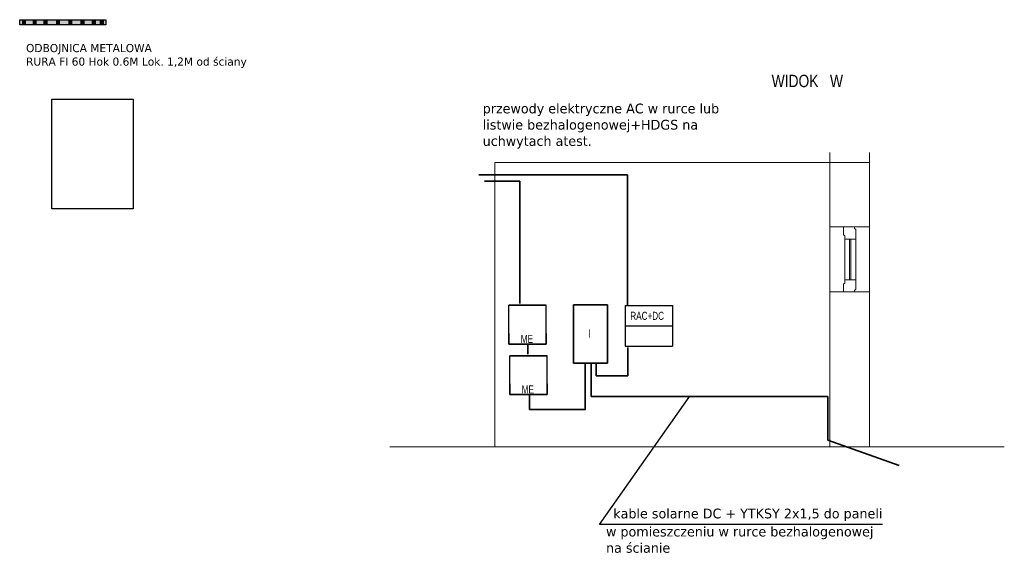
# Model space of a CAD drawing. Header units: centimetres. Extents: x 42630 to 130002, y 15 to 29179.
# Tile 146 of 165: x 76638 to 79545, y 10076 to 11656. Entities that reach past the tile are written whole.
import ezdxf
from ezdxf.enums import TextEntityAlignment as Align

# ---------------------------------------------------------------- set-up
doc = ezdxf.new("R2010")
doc.units = ezdxf.units.CM
doc.header["$LTSCALE"] = 0.01
doc.linetypes.add('ACAD_ISO03W100', pattern=[30, 12, -18])
doc.layers.get('0').update_dxf_attribs({"color": 253})
for name, color, linetype in [('A-ELEWACJE', 253, 'Continuous'), ('CKSCIANY_KRESK', 253, 'Continuous'), ('EL_opis_c', 5, 'Continuous')]:
    doc.layers.add(name, color=color, linetype=linetype)
for name, color, linetype, lineweight in [('E-przekrój', 38, 'Continuous', 20), ('EPVt', 1, 'Continuous', 30), ('falownik', 32, 'ACAD_ISO03W100', 35), ('IS_Okno_Drzwi', 7, 'Continuous', 0), ('IS_Ściana1', 7, 'Continuous', 0), ('OPISYC', 5, 'Continuous', 25)]:
    doc.layers.add(name, color=color, linetype=linetype, lineweight=lineweight)
doc.styles.add('Arial', font='arial.ttf')
doc.styles.get("Standard").update_dxf_attribs({"font": 'ic-simplex.shx', "width": 0.8})

# ---------------------------------------------------------------- blocks, each defined once
blk = doc.blocks.new('4_CoTo_OknoWScianie_800_780_490_150_0_15_0_0_ExportItemXref_1_50_0_False__4ceb76c9-e825-4703-8b26-cbfe3bb6f1d0_ExportItemXref')
at = {"layer": 'IS_Okno_Drzwi', "lineweight": -2}
blk.add_lwpolyline([(-0.4, -0.075), (-0.305, -0.075), (-0.295, -0.065), (-0.295, -0.06), (-0.25, -0.06), (-0.25, 0.075), (-0.3675, 0.075), (-0.3775, 0.065), (-0.3775, 0.06), (-0.4, 0.06)], close=True, dxfattribs=at)
at = {"layer": 'IS_Okno_Drzwi', "lineweight": -2, "extrusion": (0, 0, -1)}
for points in [[(0.25, 0.075), (-0.25, 0.075), (-0.25, -0.06), (0.25, -0.06)], [(0.25, 0.015), (-0.25, 0.015), (-0.25, 0), (0.25, 0)], [(-0.4, -0.075), (-0.305, -0.075), (-0.295, -0.065), (-0.295, -0.06), (-0.25, -0.06), (-0.25, 0.075), (-0.3675, 0.075), (-0.3775, 0.065), (-0.3775, 0.06), (-0.4, 0.06)]]:
    blk.add_lwpolyline(points, close=True, dxfattribs=at)

msp = doc.modelspace()

# ---------------------------------------------------------------- hatches: boundary and pattern name
at = {"layer": 'CKSCIANY_KRESK', "transparency": 33554636}
h = msp.add_hatch(color=2, dxfattribs=at)
h.dxf.hatch_style = 1
h.paths.add_polyline_path([(76637.933, 11656.183), (76891.856, 11656.183), (76891.856, 11641.326), (76637.933, 11641.326)])
h = msp.add_hatch(color=7, dxfattribs=at)
h.dxf.hatch_style = 1
h.paths.add_polyline_path([(76646.96, 11655.691), (76654.469, 11655.691), (76654.469, 11642.174), (76646.96, 11642.174)])
h = msp.add_hatch(color=7, dxfattribs=at)
h.dxf.hatch_style = 1
h.paths.add_polyline_path([(76678.5, 11655.691), (76686.009, 11655.691), (76686.009, 11642.174), (76678.5, 11642.174)])
h = msp.add_hatch(color=7, dxfattribs=at)
h.dxf.hatch_style = 1
h.paths.add_polyline_path([(76710.29, 11655.691), (76717.799, 11655.691), (76717.799, 11642.174), (76710.29, 11642.174)])
h = msp.add_hatch(color=7, dxfattribs=at)
h.dxf.hatch_style = 1
h.paths.add_polyline_path([(76747.336, 11655.691), (76754.846, 11655.691), (76754.846, 11642.174), (76747.336, 11642.174)])
h = msp.add_hatch(color=7, dxfattribs=at)
h.dxf.hatch_style = 1
h.paths.add_polyline_path([(76783.882, 11655.691), (76791.391, 11655.691), (76791.391, 11642.174), (76783.882, 11642.174)])
h = msp.add_hatch(color=7, dxfattribs=at)
h.dxf.hatch_style = 1
h.paths.add_polyline_path([(76819.677, 11655.691), (76827.186, 11655.691), (76827.186, 11642.174), (76819.677, 11642.174)])
h = msp.add_hatch(color=7, dxfattribs=at)
h.dxf.hatch_style = 1
h.paths.add_polyline_path([(76852.969, 11655.691), (76860.478, 11655.691), (76860.478, 11642.174), (76852.969, 11642.174)])
h = msp.add_hatch(color=7, dxfattribs=at)
h.dxf.hatch_style = 1
h.paths.add_polyline_path([(76876.999, 11655.691), (76884.508, 11655.691), (76884.508, 11642.174), (76876.999, 11642.174)])

# ---------------------------------------------------------------- linework, layer by layer
at = {"color": 2}
msp.add_lwpolyline([(76637.933, 11656.183), (76891.856, 11656.183), (76891.856, 11641.326), (76637.933, 11641.326)], close=True, dxfattribs=at)
at = {"layer": 'A-ELEWACJE', "color": 0}
for points in [[(76646.96, 11655.691), (76654.469, 11655.691), (76654.469, 11642.174), (76646.96, 11642.174)], [(76678.5, 11655.691), (76686.009, 11655.691), (76686.009, 11642.174), (76678.5, 11642.174)], [(76710.29, 11655.691), (76717.799, 11655.691), (76717.799, 11642.174), (76710.29, 11642.174)], [(76747.336, 11655.691), (76754.846, 11655.691), (76754.846, 11642.174), (76747.336, 11642.174)], [(76783.882, 11655.691), (76791.391, 11655.691), (76791.391, 11642.174), (76783.882, 11642.174)], [(76819.677, 11655.691), (76827.186, 11655.691), (76827.186, 11642.174), (76819.677, 11642.174)], [(76852.969, 11655.691), (76860.478, 11655.691), (76860.478, 11642.174), (76852.969, 11642.174)], [(76876.999, 11655.691), (76884.508, 11655.691), (76884.508, 11642.174), (76876.999, 11642.174)]]:
    msp.add_lwpolyline(points, close=True, dxfattribs=at)
at = {"layer": 'E-przekrój', "linetype": 'ByBlock'}
for p, q in [((78040.698, 10765.765), (78040.698, 11233.767)), ((78040.698, 11233.767), (79030.188, 11233.767)), ((78040.698, 11233.767), (78040.698, 10393.767)), ((78158.298, 11233.767), (79147.788, 11233.767)), ((79029.559, 10851.783), (79029.559, 10393.767)), ((79147.159, 10851.783), (79147.159, 10392.955)), ((78040.698, 10393.767), (77731.038, 10393.767)), ((77731.038, 10393.767), (79545.216, 10393.767))]:
    msp.add_line(p, q, dxfattribs=at)
at = {"layer": 'E-przekrój', "color": 32, "lineweight": 30}
for p, q in [((78082.536, 10697.206), (78082.536, 10812.406)), ((78192.936, 10697.206), (78192.936, 10812.406)), ((78085.322, 10548.169), (78085.322, 10663.369)), ((78195.722, 10548.169), (78195.722, 10663.369))]:
    msp.add_line(p, q, dxfattribs=at)
at = {"layer": 'EL_opis_c', "linetype": 'ByBlock'}
for p, q in [((78349.584, 10164.636), (78617.013, 10543.495)), ((79185.302, 10164.636), (78349.584, 10164.636))]:
    msp.add_line(p, q, dxfattribs=at)
msp.add_lwpolyline([(76732.733, 11421.273), (76973.42, 11421.273), (76973.42, 11097.386), (76732.733, 11097.386)], close=True, dxfattribs=at)
at = {"layer": 'EPVt', "color": 1}
for p, q in [((78425.837, 10811.57), (78565.037, 10811.57)), ((78425.837, 10811.57), (78425.837, 10751.57)), ((78565.037, 10811.57), (78565.037, 10751.57)), ((78425.837, 10751.57), (78565.037, 10751.57)), ((78425.837, 10751.57), (78565.037, 10751.57)), ((78425.837, 10751.57), (78425.837, 10691.57)), ((78565.037, 10751.57), (78565.037, 10691.57)), ((78425.837, 10691.57), (78565.037, 10691.57))]:
    msp.add_line(p, q, dxfattribs=at)
at = {"layer": 'falownik', "color": 1, "linetype": 'ByBlock'}
for p, q in [((78432.818, 11197.892), (77993.715, 11197.892)), ((78432.818, 10811.189), (78432.818, 11197.892)), ((78010.026, 11178.632), (78114.769, 11178.632)), ((78114.769, 11178.632), (78114.769, 10817.602)), ((78433.689, 10604), (78433.689, 10687.572)), ((78340.541, 10639.692), (78340.541, 10604)), ((78340.541, 10604), (78433.689, 10604))]:
    msp.add_line(p, q, dxfattribs=at)
at = {"layer": 'falownik', "linetype": 'ByBlock'}
for p, q in [((78082.536, 10812.406), (78192.936, 10812.406)), ((78272.779, 10813.73), (78272.779, 10640.93)), ((78272.779, 10813.73), (78373.579, 10813.73)), ((78373.579, 10813.73), (78373.579, 10640.93)), ((78082.536, 10729.126), (78082.536, 10697.206)), ((78192.936, 10729.126), (78192.936, 10697.206)), ((78082.536, 10697.206), (78192.936, 10697.206)), ((78138.55, 10698.126), (78138.55, 10667.483)), ((78085.322, 10663.369), (78195.722, 10663.369)), ((78272.779, 10640.93), (78373.579, 10640.93)), ((78085.322, 10580.089), (78085.322, 10548.169)), ((78195.722, 10580.089), (78195.722, 10548.169)), ((78085.322, 10548.169), (78195.722, 10548.169)), ((78143.376, 10504.667), (78306.342, 10504.667))]:
    msp.add_line(p, q, dxfattribs=at)
at = {"layer": 'falownik', "color": 6, "linetype": 'ByBlock'}
for p, q in [((78307.481, 10504.667), (78307.481, 10640.93)), ((78325.588, 10543.066), (78325.588, 10640.93)), ((78143.376, 10546.453), (78143.376, 10504.667)), ((79024.311, 10543.066), (78325.588, 10543.066)), ((79024.311, 10414.135), (79024.311, 10543.066)), ((78145.9, 10504.667), (78308.865, 10504.667)), ((79024.311, 10414.135), (79234.351, 10338.972))]:
    msp.add_line(p, q, dxfattribs=at)
at = {"layer": 'IS_Ściana1'}
for p, q in [((79147.159, 11043.783), (79029.559, 11043.783)), ((79147.159, 10851.783), (79029.559, 10851.783))]:
    msp.add_line(p, q, dxfattribs=at)
at = {"layer": 'IS_Ściana1', "extrusion": (1, 0, 0)}
for points, elevation in [([(11043.783, 0), (11263.584, 0)], 79029.559), ([(11043.783, 0), (11263.584, 0)], 79147.159), ([(10851.783, 0), (11043.783, 0)], 79029.559), ([(10851.783, 0), (11043.783, 0)], 79147.159)]:
    msp.add_lwpolyline(points, dxfattribs=dict(at, elevation=elevation))

# ---------------------------------------------------------------- block references
at = {"layer": 'IS_Okno_Drzwi', "xscale": -240, "yscale": 240, "zscale": 240, "rotation": 270}
msp.add_blockref('4_CoTo_OknoWScianie_800_780_490_150_0_15_0_0_ExportItemXref_1_50_0_False__4ceb76c9-e825-4703-8b26-cbfe3bb6f1d0_ExportItemXref', (79088.359, 10947.783), dxfattribs=at)

# ---------------------------------------------------------------- texts
at = {"layer": 'EL_opis_c', "style": 'Arial', "width": 0.8}
msp.add_text('WIDOK   W', height=36.48, dxfattribs=at).set_placement((78858.324, 11456.827))
at = {"layer": 'OPISYC', "width": 0.75}
for s, p in [('RAC+DC', (78490.69, 10761.895)), ('I', (78319.879, 10709.681)), ('ME', (78135.487, 10693.502)), ('ME', (78138.272, 10544.466))]:
    msp.add_text(s, height=24, dxfattribs=at).set_placement(p, align=Align.BOTTOM_CENTER)
at = {"layer": 'OPISYC', "attachment_point": 1}
for s, insert, char_height, width in [('{\\fVerdana|b0|i0|c238|p34;\\W0.95;ODBOJNICA METALOWA\\PRURA FI 60 Hok 0.6M Lok. 1,2M od ściany}', (76656.683, 11584.396), 24, 689.16456), ('{\\fVerdana|b0|i0|c238|p34;\\W0.95;przewody elektryczne AC w rurce lub listwie bezhalogenowej+HDGS na uchwytach atest.}', (78005.025, 11408.166), 28.8, 826.99747), ('{\\fVerdana|b0|i0|c238|p34;\\W0.95;kable solarne DC + YTKSY 2x1,5 do paneli }', (78390.569, 10211.418), 28.8, 826.99747), ('{\\fVerdana|b0|i0|c238|p34;\\W0.95;w pomieszczeniu w rurce bezhalogenowej\\Pna ścianie}', (78369.175, 10157.932), 28.8, 826.99747)]:
    msp.add_mtext(s, dxfattribs=dict(at, insert=insert, char_height=char_height, width=width))

doc.saveas('drawing.dxf')
